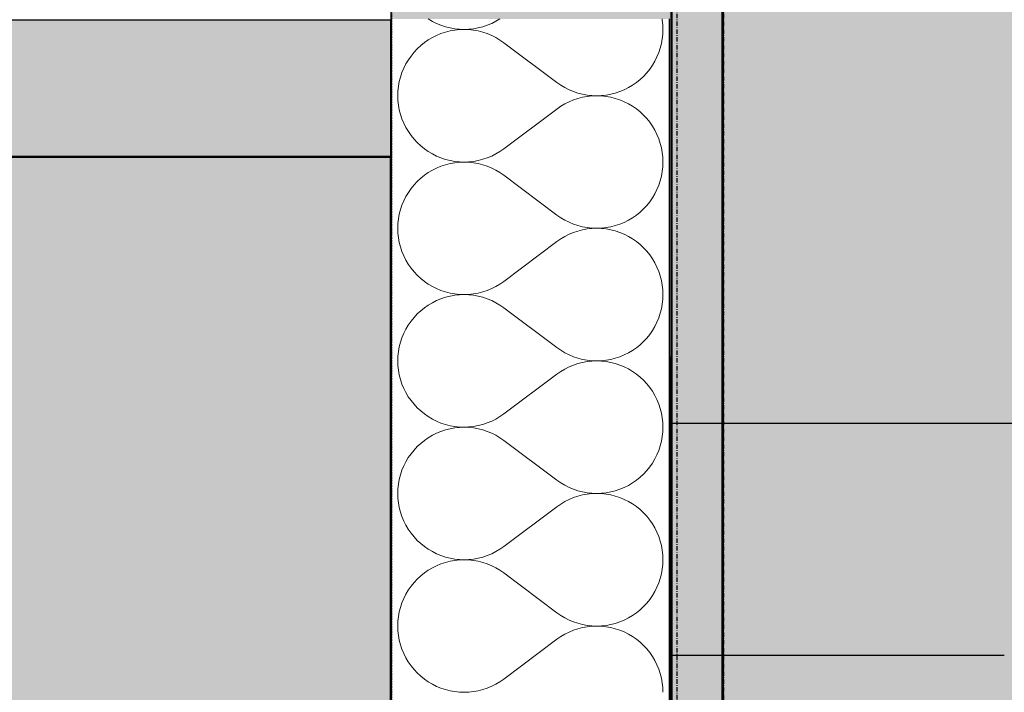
# Model space of a CAD drawing. Header units: millimetres. Extents: x -28761 to 4793, y -4271 to 20239.
# Tile 250 of 256: x -535 to 31, y 12152 to 12539. Entities that reach past the tile are written whole.
import ezdxf

# ---------------------------------------------------------------- set-up
doc = ezdxf.new("R2010")
doc.units = ezdxf.units.MM
doc.header["$MEASUREMENT"] = 0
for name, pattern in [('Wipeout_Contour', [1000, 0, -1000]), ('Čerchovaná M', [4.5, 2.5, -0.85, 0.3, -0.85]), ('čárkovaná 3', [1.5, 1, -0.5])]:
    doc.linetypes.add(name, pattern=pattern)
for name, color, linetype in [('5._POHLED ZÁPADNÍ_1_Konstrukce - nenosné', 7, 'Continuous'), ('5._POHLED ZÁPADNÍ_1_Konstrukce - nosné', 7, 'Continuous'), ('5._POHLED ZÁPADNÍ_1_Nové_Konstrukce - nenosné', 7, 'Continuous'), ('5._POHLED ZÁPADNÍ_1_Nové_Konstrukce - nosné', 7, 'Continuous'), ('5._POHLED ZÁPADNÍ_1_Nové_Popis', 7, 'Continuous'), ('5._POHLED ZÁPADNÍ_1_Nové_Situace - terén', 7, 'Continuous'), ('5._POHLED ZÁPADNÍ_1_Nové_Výplně - Povrchové', 7, 'Continuous'), ('5._POHLED ZÁPADNÍ_1_Nové_Výplně – Řezové', 7, 'Continuous'), ('5._POHLED ZÁPADNÍ_1_Výplně – Řezové', 7, 'Continuous')]:
    doc.layers.add(name, color=color, linetype=linetype)

# ---------------------------------------------------------------- blocks, each defined once
blk = doc.blocks.new('*X17', base_point=(-30186.65, -6515.26))
at = {"layer": '5._POHLED ZÁPADNÍ_1_Nové_Výplně – Řezové', "color": 21, "linetype": 'Continuous', "lineweight": 20, "true_color": 0xffaaaa}
for p, q in [((-300.26, 12539.38), (-297.92, 12537.99)), ((-261.39, 12538.01), (-259.05, 12539.41)), ((-165.78, 12538.76), (-165.9, 12539.44)), ((-297.92, 12537.99), (-295.49, 12536.78)), ((-295.49, 12536.78), (-292.97, 12535.74)), ((-292.97, 12535.74), (-290.39, 12534.88)), ((-290.39, 12534.88), (-287.76, 12534.21)), ((-287.76, 12534.21), (-285.08, 12533.72)), ((-285.08, 12533.72), (-282.37, 12533.44)), ((-276.94, 12533.44), (-274.23, 12533.73)), ((-274.23, 12533.73), (-271.55, 12534.22)), ((-271.55, 12534.22), (-268.92, 12534.89)), ((-268.92, 12534.89), (-266.34, 12535.75)), ((-266.34, 12535.75), (-263.83, 12536.8)), ((-263.83, 12536.8), (-261.39, 12538.01)), ((-165.49, 12536.06), (-165.78, 12538.76)), ((-165.39, 12533.34), (-165.49, 12536.06)), ((-297.92, 12528.69), (-300.26, 12527.3)), ((-295.49, 12529.91), (-297.92, 12528.69)), ((-292.97, 12530.94), (-295.49, 12529.91)), ((-290.39, 12531.8), (-292.97, 12530.94)), ((-287.76, 12532.47), (-290.39, 12531.8)), ((-285.08, 12532.96), (-287.76, 12532.47)), ((-282.37, 12533.24), (-285.08, 12532.96)), ((-282.37, 12533.44), (-279.65, 12533.34)), ((-279.65, 12533.34), (-282.37, 12533.24)), ((-279.65, 12533.34), (-276.94, 12533.44)), ((-276.94, 12533.24), (-279.65, 12533.34)), ((-274.23, 12532.95), (-276.94, 12533.24)), ((-271.55, 12532.46), (-274.23, 12532.95)), ((-268.92, 12531.79), (-271.55, 12532.46)), ((-266.34, 12530.93), (-268.92, 12531.79)), ((-263.83, 12529.88), (-266.34, 12530.93)), ((-261.39, 12528.66), (-263.83, 12529.88)), ((-259.06, 12527.27), (-261.39, 12528.66)), ((-165.78, 12527.91), (-165.49, 12530.62)), ((-165.49, 12530.62), (-165.39, 12533.34)), ((-304.62, 12524.04), (-306.61, 12522.19)), ((-302.5, 12525.75), (-304.62, 12524.04)), ((-300.26, 12527.3), (-302.5, 12525.75)), ((-256.82, 12525.72), (-259.06, 12527.27)), ((-226.35, 12502.86), (-256.82, 12525.72)), ((-167.8, 12520.02), (-166.94, 12522.6)), ((-166.94, 12522.6), (-166.26, 12525.24)), ((-166.26, 12525.24), (-165.78, 12527.91)), ((-310.17, 12518.08), (-311.72, 12515.85)), ((-308.46, 12520.2), (-310.17, 12518.08)), ((-306.61, 12522.19), (-308.46, 12520.2)), ((-170.06, 12515.07), (-168.84, 12517.51)), ((-168.84, 12517.51), (-167.8, 12520.02)), ((-314.33, 12511.08), (-315.37, 12508.56)), ((-313.11, 12513.51), (-314.33, 12511.08)), ((-311.72, 12515.85), (-313.11, 12513.51)), ((-173, 12510.5), (-171.45, 12512.73)), ((-171.45, 12512.73), (-170.06, 12515.07)), ((-316.23, 12505.98), (-316.9, 12503.35)), ((-315.37, 12508.56), (-316.23, 12505.98)), ((-178.55, 12504.54), (-176.56, 12506.39)), ((-176.56, 12506.39), (-174.71, 12508.38)), ((-174.71, 12508.38), (-173, 12510.5)), ((-317.39, 12500.67), (-317.68, 12497.96)), ((-316.9, 12503.35), (-317.39, 12500.67)), ((-226.35, 12502.86), (-224.11, 12501.31)), ((-224.11, 12501.31), (-221.77, 12499.92)), ((-221.77, 12499.92), (-219.34, 12498.7)), ((-187.68, 12498.68), (-185.25, 12499.89)), ((-185.25, 12499.89), (-182.91, 12501.28)), ((-182.91, 12501.28), (-180.67, 12502.83)), ((-180.67, 12502.83), (-178.55, 12504.54)), ((-317.68, 12497.96), (-317.77, 12495.25)), ((-317.77, 12495.25), (-317.68, 12492.53)), ((-219.34, 12498.7), (-216.83, 12497.66)), ((-216.83, 12497.66), (-214.25, 12496.79)), ((-214.25, 12496.79), (-211.61, 12496.12)), ((-211.61, 12494.37), (-214.25, 12493.69)), ((-211.61, 12496.12), (-208.94, 12495.63)), ((-208.94, 12494.85), (-211.61, 12494.37)), ((-208.94, 12495.63), (-206.23, 12495.34)), ((-206.23, 12495.14), (-208.94, 12494.85)), ((-206.23, 12495.34), (-203.51, 12495.24)), ((-203.51, 12495.24), (-206.23, 12495.14)), ((-203.51, 12495.24), (-200.79, 12495.34)), ((-200.79, 12495.15), (-203.51, 12495.24)), ((-200.79, 12495.34), (-198.09, 12495.63)), ((-198.09, 12494.86), (-200.79, 12495.15)), ((-198.09, 12495.63), (-195.41, 12496.11)), ((-195.41, 12494.38), (-198.09, 12494.86)), ((-195.41, 12496.11), (-192.78, 12496.78)), ((-192.78, 12493.71), (-195.41, 12494.38)), ((-192.78, 12496.78), (-190.19, 12497.64)), ((-190.19, 12497.64), (-187.68, 12498.68)), ((-317.68, 12492.53), (-317.39, 12489.82)), ((-317.39, 12489.82), (-316.9, 12487.14)), ((-224.11, 12489.18), (-226.35, 12487.62)), ((-221.77, 12490.57), (-224.11, 12489.18)), ((-219.34, 12491.79), (-221.77, 12490.57)), ((-216.83, 12492.83), (-219.34, 12491.79)), ((-214.25, 12493.69), (-216.83, 12492.83)), ((-190.19, 12492.85), (-192.78, 12493.71)), ((-187.68, 12491.81), (-190.19, 12492.85)), ((-185.25, 12490.59), (-187.68, 12491.81)), ((-182.91, 12489.2), (-185.25, 12490.59)), ((-180.67, 12487.65), (-182.91, 12489.2)), ((-316.9, 12487.14), (-316.23, 12484.51)), ((-316.23, 12484.51), (-315.37, 12481.93)), ((-226.35, 12487.62), (-256.82, 12464.77)), ((-178.55, 12485.95), (-180.67, 12487.65)), ((-176.56, 12484.09), (-178.55, 12485.95)), ((-174.71, 12482.1), (-176.56, 12484.09)), ((-315.37, 12481.93), (-314.33, 12479.41)), ((-314.33, 12479.41), (-313.11, 12476.98)), ((-173, 12479.98), (-174.71, 12482.1)), ((-171.45, 12477.75), (-173, 12479.98)), ((-170.06, 12475.41), (-171.45, 12477.75)), ((-313.11, 12476.98), (-311.72, 12474.64)), ((-311.72, 12474.64), (-310.17, 12472.41)), ((-310.17, 12472.41), (-308.46, 12470.29)), ((-168.84, 12472.98), (-170.06, 12475.41)), ((-167.8, 12470.46), (-168.84, 12472.98)), ((-308.46, 12470.29), (-306.61, 12468.3)), ((-306.61, 12468.3), (-304.62, 12466.45)), ((-304.62, 12466.45), (-302.5, 12464.74)), ((-166.94, 12467.88), (-167.8, 12470.46)), ((-166.27, 12465.25), (-166.94, 12467.88)), ((-302.5, 12464.74), (-300.26, 12463.19)), ((-300.26, 12463.19), (-297.92, 12461.8)), ((-297.92, 12461.8), (-295.49, 12460.59)), ((-295.49, 12460.59), (-292.98, 12459.55)), ((-266.34, 12459.56), (-263.83, 12460.6)), ((-263.83, 12460.6), (-261.4, 12461.82)), ((-261.4, 12461.82), (-259.06, 12463.21)), ((-259.06, 12463.21), (-256.82, 12464.77)), ((-165.78, 12462.57), (-166.27, 12465.25)), ((-165.49, 12459.87), (-165.78, 12462.57)), ((-292.98, 12454.75), (-295.49, 12453.71)), ((-292.98, 12459.55), (-290.39, 12458.69)), ((-290.39, 12455.61), (-292.98, 12454.75)), ((-290.39, 12458.69), (-287.76, 12458.02)), ((-287.76, 12456.28), (-290.39, 12455.61)), ((-287.76, 12458.02), (-285.08, 12457.53)), ((-285.08, 12456.77), (-287.76, 12456.28)), ((-285.08, 12457.53), (-282.38, 12457.25)), ((-282.38, 12457.05), (-285.08, 12456.77)), ((-282.38, 12457.25), (-279.66, 12457.15)), ((-279.66, 12457.15), (-282.38, 12457.05)), ((-279.66, 12457.15), (-276.94, 12457.25)), ((-276.94, 12457.05), (-279.66, 12457.15)), ((-276.94, 12457.25), (-274.23, 12457.54)), ((-274.23, 12456.76), (-276.94, 12457.05)), ((-274.23, 12457.54), (-271.56, 12458.03)), ((-271.56, 12456.27), (-274.23, 12456.76)), ((-271.56, 12458.03), (-268.92, 12458.7)), ((-268.92, 12455.6), (-271.56, 12456.27)), ((-268.92, 12458.7), (-266.34, 12459.56)), ((-266.34, 12454.74), (-268.92, 12455.6)), ((-263.83, 12453.69), (-266.34, 12454.74)), ((-165.39, 12457.15), (-165.49, 12459.87)), ((-165.49, 12454.43), (-165.39, 12457.15)), ((-302.5, 12449.56), (-304.62, 12447.85)), ((-300.26, 12451.11), (-302.5, 12449.56)), ((-297.92, 12452.5), (-300.26, 12451.11)), ((-295.49, 12453.71), (-297.92, 12452.5)), ((-261.4, 12452.47), (-263.83, 12453.69)), ((-259.06, 12451.08), (-261.4, 12452.47)), ((-256.82, 12449.53), (-259.06, 12451.08)), ((-226.35, 12426.67), (-256.82, 12449.53)), ((-166.94, 12446.41), (-166.27, 12449.05)), ((-166.27, 12449.05), (-165.78, 12451.72)), ((-165.78, 12451.72), (-165.49, 12454.43)), ((-308.46, 12444.01), (-310.17, 12441.89)), ((-306.61, 12446), (-308.46, 12444.01)), ((-304.62, 12447.85), (-306.61, 12446)), ((-168.84, 12441.32), (-167.8, 12443.83)), ((-167.8, 12443.83), (-166.94, 12446.41)), ((-311.72, 12439.66), (-313.11, 12437.32)), ((-310.17, 12441.89), (-311.72, 12439.66)), ((-171.45, 12436.54), (-170.06, 12438.88)), ((-170.06, 12438.88), (-168.84, 12441.32)), ((-315.37, 12432.37), (-316.23, 12429.79)), ((-314.33, 12434.89), (-315.37, 12432.37)), ((-313.11, 12437.32), (-314.33, 12434.89)), ((-176.56, 12430.2), (-174.71, 12432.19)), ((-174.71, 12432.19), (-173, 12434.31)), ((-173, 12434.31), (-171.45, 12436.54)), ((-316.91, 12427.16), (-317.39, 12424.48)), ((-316.23, 12429.79), (-316.91, 12427.16)), ((-226.35, 12426.67), (-224.11, 12425.12)), ((-182.91, 12425.09), (-180.67, 12426.64)), ((-180.67, 12426.64), (-178.55, 12428.35)), ((-178.55, 12428.35), (-176.56, 12430.2)), ((-317.68, 12421.77), (-317.78, 12419.06)), ((-317.39, 12424.48), (-317.68, 12421.77)), ((-224.11, 12425.12), (-221.78, 12423.73)), ((-221.78, 12423.73), (-219.34, 12422.51)), ((-219.34, 12422.51), (-216.83, 12421.47)), ((-216.83, 12421.47), (-214.25, 12420.6)), ((-214.25, 12420.6), (-211.62, 12419.93)), ((-195.41, 12419.92), (-192.78, 12420.59)), ((-192.78, 12420.59), (-190.2, 12421.45)), ((-190.2, 12421.45), (-187.68, 12422.49)), ((-187.68, 12422.49), (-185.25, 12423.7)), ((-185.25, 12423.7), (-182.91, 12425.09)), ((-317.78, 12419.06), (-317.68, 12416.34)), ((-317.68, 12416.34), (-317.39, 12413.63)), ((-219.34, 12415.6), (-221.78, 12414.38)), ((-216.83, 12416.64), (-219.34, 12415.6)), ((-214.25, 12417.5), (-216.83, 12416.64)), ((-211.62, 12418.18), (-214.25, 12417.5)), ((-211.62, 12419.93), (-208.94, 12419.44)), ((-208.94, 12418.66), (-211.62, 12418.18)), ((-208.94, 12419.44), (-206.23, 12419.15)), ((-206.23, 12418.95), (-208.94, 12418.66)), ((-206.23, 12419.15), (-203.52, 12419.05)), ((-203.52, 12419.05), (-206.23, 12418.95)), ((-203.52, 12419.05), (-200.8, 12419.15)), ((-200.8, 12418.96), (-203.52, 12419.05)), ((-200.8, 12419.15), (-198.09, 12419.44)), ((-198.09, 12418.67), (-200.8, 12418.96)), ((-198.09, 12419.44), (-195.41, 12419.92)), ((-195.41, 12418.19), (-198.09, 12418.67)), ((-192.78, 12417.51), (-195.41, 12418.19)), ((-190.2, 12416.66), (-192.78, 12417.51)), ((-187.68, 12415.62), (-190.2, 12416.66)), ((-185.25, 12414.4), (-187.68, 12415.62)), ((-317.39, 12413.63), (-316.91, 12410.95)), ((-316.91, 12410.95), (-316.23, 12408.32)), ((-226.35, 12411.43), (-256.83, 12388.58)), ((-224.12, 12412.99), (-226.35, 12411.43)), ((-221.78, 12414.38), (-224.12, 12412.99)), ((-182.91, 12413.01), (-185.25, 12414.4)), ((-180.67, 12411.46), (-182.91, 12413.01)), ((-178.55, 12409.76), (-180.67, 12411.46)), ((-176.56, 12407.9), (-178.55, 12409.76)), ((-316.23, 12408.32), (-315.37, 12405.74)), ((-315.37, 12405.74), (-314.33, 12403.22)), ((-174.71, 12405.91), (-176.56, 12407.9)), ((-173, 12403.79), (-174.71, 12405.91)), ((-171.45, 12401.56), (-173, 12403.79)), ((-314.33, 12403.22), (-313.11, 12400.79)), ((-313.11, 12400.79), (-311.73, 12398.45)), ((-311.73, 12398.45), (-310.17, 12396.22)), ((-170.06, 12399.22), (-171.45, 12401.56)), ((-168.84, 12396.79), (-170.06, 12399.22)), ((-310.17, 12396.22), (-308.47, 12394.1)), ((-308.47, 12394.1), (-306.61, 12392.11)), ((-167.8, 12394.27), (-168.84, 12396.79)), ((-166.94, 12391.69), (-167.8, 12394.27)), ((-306.61, 12392.11), (-304.62, 12390.26)), ((-304.62, 12390.26), (-302.5, 12388.55)), ((-302.5, 12388.55), (-300.27, 12387)), ((-300.27, 12387), (-297.92, 12385.61)), ((-261.4, 12385.63), (-259.06, 12387.02)), ((-259.06, 12387.02), (-256.83, 12388.58)), ((-166.27, 12389.06), (-166.94, 12391.69)), ((-165.78, 12386.38), (-166.27, 12389.06)), ((-297.92, 12385.61), (-295.49, 12384.39)), ((-295.49, 12384.39), (-292.98, 12383.35)), ((-292.98, 12383.35), (-290.4, 12382.5)), ((-290.4, 12382.5), (-287.76, 12381.83)), ((-287.76, 12381.83), (-285.08, 12381.34)), ((-285.08, 12381.34), (-282.38, 12381.05)), ((-282.38, 12381.05), (-279.66, 12380.96)), ((-279.66, 12380.96), (-282.38, 12380.86)), ((-279.66, 12380.96), (-276.94, 12381.06)), ((-276.94, 12380.86), (-279.66, 12380.96)), ((-276.94, 12381.06), (-274.23, 12381.35)), ((-274.23, 12381.35), (-271.56, 12381.84)), ((-271.56, 12381.84), (-268.92, 12382.51)), ((-268.92, 12382.51), (-266.34, 12383.37)), ((-266.34, 12383.37), (-263.83, 12384.41)), ((-263.83, 12384.41), (-261.4, 12385.63)), ((-165.49, 12383.68), (-165.78, 12386.38)), ((-165.4, 12380.96), (-165.49, 12383.68)), ((-165.49, 12378.24), (-165.4, 12380.96)), ((-297.93, 12376.31), (-300.27, 12374.92)), ((-295.49, 12377.52), (-297.93, 12376.31)), ((-292.98, 12378.56), (-295.49, 12377.52)), ((-290.4, 12379.42), (-292.98, 12378.56)), ((-287.76, 12380.09), (-290.4, 12379.42)), ((-285.08, 12380.57), (-287.76, 12380.09)), ((-282.38, 12380.86), (-285.08, 12380.57)), ((-274.23, 12380.57), (-276.94, 12380.86)), ((-271.56, 12380.08), (-274.23, 12380.57)), ((-268.92, 12379.41), (-271.56, 12380.08)), ((-266.34, 12378.55), (-268.92, 12379.41)), ((-263.83, 12377.5), (-266.34, 12378.55)), ((-261.4, 12376.28), (-263.83, 12377.5)), ((-259.06, 12374.89), (-261.4, 12376.28)), ((-166.27, 12372.86), (-165.78, 12375.53)), ((-165.78, 12375.53), (-165.49, 12378.24)), ((-306.61, 12369.81), (-308.47, 12367.82)), ((-304.62, 12371.66), (-306.61, 12369.81)), ((-302.5, 12373.37), (-304.62, 12371.66)), ((-300.27, 12374.92), (-302.5, 12373.37)), ((-256.83, 12373.34), (-259.06, 12374.89)), ((-226.35, 12350.48), (-256.83, 12373.34)), ((-167.8, 12367.64), (-166.94, 12370.22)), ((-166.94, 12370.22), (-166.27, 12372.86)), ((-310.17, 12365.7), (-311.73, 12363.47)), ((-308.47, 12367.82), (-310.17, 12365.7)), ((-170.06, 12362.69), (-168.84, 12365.13)), ((-168.84, 12365.13), (-167.8, 12367.64)), ((-314.33, 12358.7), (-315.37, 12356.18)), ((-313.11, 12361.13), (-314.33, 12358.7)), ((-311.73, 12363.47), (-313.11, 12361.13)), ((-173, 12358.12), (-171.45, 12360.35)), ((-171.45, 12360.35), (-170.06, 12362.69)), ((-316.23, 12353.6), (-316.91, 12350.97)), ((-315.37, 12356.18), (-316.23, 12353.6)), ((-178.56, 12352.16), (-176.56, 12354.01)), ((-176.56, 12354.01), (-174.71, 12356)), ((-174.71, 12356), (-173, 12358.12)), ((-317.39, 12348.29), (-317.68, 12345.58)), ((-316.91, 12350.97), (-317.39, 12348.29)), ((-226.35, 12350.48), (-224.12, 12348.93)), ((-224.12, 12348.93), (-221.78, 12347.54)), ((-221.78, 12347.54), (-219.35, 12346.32)), ((-187.68, 12346.3), (-185.25, 12347.51)), ((-185.25, 12347.51), (-182.91, 12348.9)), ((-182.91, 12348.9), (-180.67, 12350.45)), ((-180.67, 12350.45), (-178.56, 12352.16)), ((-317.68, 12345.58), (-317.78, 12342.86)), ((-317.78, 12342.86), (-317.68, 12340.15)), ((-219.35, 12346.32), (-216.83, 12345.27)), ((-216.83, 12345.27), (-214.25, 12344.41)), ((-214.25, 12341.31), (-216.83, 12340.45)), ((-214.25, 12344.41), (-211.62, 12343.74)), ((-211.62, 12341.99), (-214.25, 12341.31)), ((-211.62, 12343.74), (-208.94, 12343.25)), ((-208.94, 12342.47), (-211.62, 12341.99)), ((-208.94, 12343.25), (-206.24, 12342.96)), ((-206.24, 12342.76), (-208.94, 12342.47)), ((-206.24, 12342.96), (-203.52, 12342.86)), ((-203.52, 12342.86), (-206.24, 12342.76)), ((-203.52, 12342.86), (-200.8, 12342.96)), ((-200.8, 12342.77), (-203.52, 12342.86)), ((-200.8, 12342.96), (-198.09, 12343.25)), ((-198.09, 12342.48), (-200.8, 12342.77)), ((-198.09, 12343.25), (-195.42, 12343.73)), ((-195.42, 12342), (-198.09, 12342.48)), ((-195.42, 12343.73), (-192.78, 12344.4)), ((-192.78, 12341.32), (-195.42, 12342)), ((-192.78, 12344.4), (-190.2, 12345.26)), ((-190.2, 12340.47), (-192.78, 12341.32)), ((-190.2, 12345.26), (-187.68, 12346.3)), ((-317.68, 12340.15), (-317.39, 12337.44)), ((-317.39, 12337.44), (-316.91, 12334.76)), ((-224.12, 12336.8), (-226.35, 12335.24)), ((-221.78, 12338.19), (-224.12, 12336.8)), ((-219.35, 12339.41), (-221.78, 12338.19)), ((-216.83, 12340.45), (-219.35, 12339.41)), ((-187.68, 12339.43), (-190.2, 12340.47)), ((-185.25, 12338.21), (-187.68, 12339.43)), ((-182.91, 12336.82), (-185.25, 12338.21)), ((-180.67, 12335.27), (-182.91, 12336.82)), ((-316.91, 12334.76), (-316.23, 12332.13)), ((-316.23, 12332.13), (-315.38, 12329.55)), ((-226.35, 12335.24), (-256.83, 12312.39)), ((-178.56, 12333.57), (-180.67, 12335.27)), ((-176.56, 12331.71), (-178.56, 12333.57)), ((-174.71, 12329.72), (-176.56, 12331.71)), ((-315.38, 12329.55), (-314.33, 12327.03)), ((-314.33, 12327.03), (-313.12, 12324.6)), ((-313.12, 12324.6), (-311.73, 12322.26)), ((-173, 12327.6), (-174.71, 12329.72)), ((-171.45, 12325.37), (-173, 12327.6)), ((-170.06, 12323.03), (-171.45, 12325.37)), ((-311.73, 12322.26), (-310.17, 12320.03)), ((-310.17, 12320.03), (-308.47, 12317.91)), ((-168.84, 12320.6), (-170.06, 12323.03)), ((-167.8, 12318.08), (-168.84, 12320.6)), ((-308.47, 12317.91), (-306.61, 12315.92)), ((-306.61, 12315.92), (-304.62, 12314.07)), ((-304.62, 12314.07), (-302.5, 12312.36)), ((-166.94, 12315.5), (-167.8, 12318.08)), ((-166.27, 12312.87), (-166.94, 12315.5)), ((-302.5, 12312.36), (-300.27, 12310.81)), ((-300.27, 12310.81), (-297.93, 12309.42)), ((-297.93, 12309.42), (-295.49, 12308.2)), ((-295.49, 12308.2), (-292.98, 12307.16)), ((-266.34, 12307.18), (-263.83, 12308.22)), ((-263.83, 12308.22), (-261.4, 12309.44)), ((-261.4, 12309.44), (-259.06, 12310.83)), ((-259.06, 12310.83), (-256.83, 12312.39)), ((-165.79, 12310.19), (-166.27, 12312.87)), ((-165.5, 12307.48), (-165.79, 12310.19)), ((-165.4, 12304.77), (-165.5, 12307.48)), ((-292.98, 12302.37), (-295.49, 12301.33)), ((-292.98, 12307.16), (-290.4, 12306.31)), ((-290.4, 12303.23), (-292.98, 12302.37)), ((-290.4, 12306.31), (-287.76, 12305.63)), ((-287.76, 12303.9), (-290.4, 12303.23)), ((-287.76, 12305.63), (-285.08, 12305.15)), ((-285.08, 12304.38), (-287.76, 12303.9)), ((-285.08, 12305.15), (-282.38, 12304.86)), ((-282.38, 12304.67), (-285.08, 12304.38)), ((-282.38, 12304.86), (-279.66, 12304.77)), ((-279.66, 12304.77), (-282.38, 12304.67)), ((-279.66, 12304.77), (-276.94, 12304.87)), ((-276.94, 12304.67), (-279.66, 12304.77)), ((-276.94, 12304.87), (-274.24, 12305.16)), ((-274.24, 12304.38), (-276.94, 12304.67)), ((-274.24, 12305.16), (-271.56, 12305.64)), ((-271.56, 12303.89), (-274.24, 12304.38)), ((-271.56, 12305.64), (-268.92, 12306.32)), ((-268.92, 12303.22), (-271.56, 12303.89)), ((-268.92, 12306.32), (-266.34, 12307.18)), ((-266.34, 12302.36), (-268.92, 12303.22)), ((-263.83, 12301.31), (-266.34, 12302.36)), ((-165.79, 12299.34), (-165.5, 12302.05)), ((-165.5, 12302.05), (-165.4, 12304.77)), ((-302.5, 12297.18), (-304.62, 12295.47)), ((-300.27, 12298.73), (-302.5, 12297.18)), ((-297.93, 12300.12), (-300.27, 12298.73)), ((-295.49, 12301.33), (-297.93, 12300.12)), ((-261.4, 12300.09), (-263.83, 12301.31)), ((-259.06, 12298.7), (-261.4, 12300.09)), ((-256.83, 12297.15), (-259.06, 12298.7)), ((-226.35, 12274.29), (-256.83, 12297.15)), ((-166.94, 12294.03), (-166.27, 12296.66)), ((-166.27, 12296.66), (-165.79, 12299.34)), ((-308.47, 12291.63), (-310.18, 12289.51)), ((-306.61, 12293.62), (-308.47, 12291.63)), ((-304.62, 12295.47), (-306.61, 12293.62)), ((-168.84, 12288.93), (-167.8, 12291.45)), ((-167.8, 12291.45), (-166.94, 12294.03)), ((-313.12, 12284.94), (-314.33, 12282.51)), ((-311.73, 12287.28), (-313.12, 12284.94)), ((-310.18, 12289.51), (-311.73, 12287.28)), ((-171.45, 12284.16), (-170.06, 12286.5)), ((-170.06, 12286.5), (-168.84, 12288.93)), ((-315.38, 12279.99), (-316.24, 12277.41)), ((-314.33, 12282.51), (-315.38, 12279.99)), ((-176.57, 12277.82), (-174.71, 12279.81)), ((-174.71, 12279.81), (-173, 12281.93)), ((-173, 12281.93), (-171.45, 12284.16)), ((-316.91, 12274.78), (-317.39, 12272.1)), ((-316.24, 12277.41), (-316.91, 12274.78)), ((-226.35, 12274.29), (-224.12, 12272.74)), ((-182.91, 12272.71), (-180.68, 12274.26)), ((-180.68, 12274.26), (-178.56, 12275.97)), ((-178.56, 12275.97), (-176.57, 12277.82)), ((-317.68, 12269.39), (-317.78, 12266.67)), ((-317.39, 12272.1), (-317.68, 12269.39)), ((-224.12, 12272.74), (-221.78, 12271.35)), ((-221.78, 12271.35), (-219.35, 12270.13)), ((-219.35, 12270.13), (-216.84, 12269.08)), ((-216.84, 12269.08), (-214.26, 12268.22)), ((-214.26, 12268.22), (-211.62, 12267.55)), ((-195.42, 12267.54), (-192.78, 12268.21)), ((-192.78, 12268.21), (-190.2, 12269.07)), ((-190.2, 12269.07), (-187.69, 12270.11)), ((-187.69, 12270.11), (-185.25, 12271.32)), ((-185.25, 12271.32), (-182.91, 12272.71)), ((-317.78, 12266.67), (-317.68, 12263.96)), ((-317.68, 12263.96), (-317.39, 12261.25)), ((-219.35, 12263.22), (-221.78, 12262)), ((-216.84, 12264.26), (-219.35, 12263.22)), ((-214.26, 12265.12), (-216.84, 12264.26)), ((-211.62, 12265.8), (-214.26, 12265.12)), ((-211.62, 12267.55), (-208.94, 12267.06)), ((-208.94, 12266.28), (-211.62, 12265.8)), ((-208.94, 12267.06), (-206.24, 12266.77)), ((-206.24, 12266.57), (-208.94, 12266.28)), ((-206.24, 12266.77), (-203.52, 12266.67)), ((-203.52, 12266.67), (-206.24, 12266.57)), ((-203.52, 12266.67), (-200.8, 12266.77)), ((-200.8, 12266.58), (-203.52, 12266.67)), ((-200.8, 12266.77), (-198.1, 12267.06)), ((-198.1, 12266.29), (-200.8, 12266.58)), ((-198.1, 12267.06), (-195.42, 12267.54)), ((-195.42, 12265.81), (-198.1, 12266.29)), ((-192.78, 12265.13), (-195.42, 12265.81)), ((-190.2, 12264.28), (-192.78, 12265.13)), ((-187.69, 12263.24), (-190.2, 12264.28)), ((-185.25, 12262.02), (-187.69, 12263.24)), ((-317.39, 12261.25), (-316.91, 12258.57)), ((-316.91, 12258.57), (-316.24, 12255.94)), ((-226.35, 12259.05), (-256.83, 12236.2)), ((-224.12, 12260.61), (-226.35, 12259.05)), ((-221.78, 12262), (-224.12, 12260.61)), ((-182.91, 12260.63), (-185.25, 12262.02)), ((-180.68, 12259.08), (-182.91, 12260.63)), ((-178.56, 12257.37), (-180.68, 12259.08)), ((-176.57, 12255.52), (-178.56, 12257.37)), ((-316.24, 12255.94), (-315.38, 12253.36)), ((-315.38, 12253.36), (-314.34, 12250.84)), ((-314.34, 12250.84), (-313.12, 12248.41)), ((-174.71, 12253.53), (-176.57, 12255.52)), ((-173, 12251.41), (-174.71, 12253.53)), ((-171.45, 12249.18), (-173, 12251.41)), ((-313.12, 12248.41), (-311.73, 12246.07)), ((-311.73, 12246.07), (-310.18, 12243.84)), ((-170.06, 12246.84), (-171.45, 12249.18)), ((-168.85, 12244.41), (-170.06, 12246.84)), ((-310.18, 12243.84), (-308.47, 12241.72)), ((-308.47, 12241.72), (-306.61, 12239.73)), ((-306.61, 12239.73), (-304.62, 12237.87)), ((-167.8, 12241.89), (-168.85, 12244.41)), ((-166.94, 12239.31), (-167.8, 12241.89)), ((-304.62, 12237.87), (-302.5, 12236.17)), ((-302.5, 12236.17), (-300.27, 12234.62)), ((-300.27, 12234.62), (-297.93, 12233.23)), ((-261.4, 12233.25), (-259.06, 12234.64)), ((-259.06, 12234.64), (-256.83, 12236.2)), ((-166.27, 12236.68), (-166.94, 12239.31)), ((-165.79, 12234), (-166.27, 12236.68)), ((-165.5, 12231.29), (-165.79, 12234)), ((-297.93, 12233.23), (-295.5, 12232.01)), ((-295.5, 12232.01), (-292.98, 12230.97)), ((-292.98, 12230.97), (-290.4, 12230.12)), ((-290.4, 12230.12), (-287.76, 12229.44)), ((-287.76, 12229.44), (-285.09, 12228.96)), ((-285.09, 12228.19), (-287.76, 12227.71)), ((-285.09, 12228.96), (-282.38, 12228.67)), ((-282.38, 12228.48), (-285.09, 12228.19)), ((-282.38, 12228.67), (-279.66, 12228.58)), ((-279.66, 12228.58), (-282.38, 12228.48)), ((-279.66, 12228.58), (-276.94, 12228.68)), ((-276.94, 12228.48), (-279.66, 12228.58)), ((-276.94, 12228.68), (-274.24, 12228.97)), ((-274.24, 12228.19), (-276.94, 12228.48)), ((-274.24, 12228.97), (-271.56, 12229.45)), ((-271.56, 12227.7), (-274.24, 12228.19)), ((-271.56, 12229.45), (-268.93, 12230.13)), ((-268.93, 12230.13), (-266.35, 12230.99)), ((-266.35, 12230.99), (-263.83, 12232.03)), ((-263.83, 12232.03), (-261.4, 12233.25)), ((-165.4, 12228.58), (-165.5, 12231.29)), ((-165.5, 12225.86), (-165.4, 12228.58)), ((-300.27, 12222.54), (-302.5, 12220.99)), ((-297.93, 12223.93), (-300.27, 12222.54)), ((-295.5, 12225.14), (-297.93, 12223.93)), ((-292.98, 12226.18), (-295.5, 12225.14)), ((-290.4, 12227.04), (-292.98, 12226.18)), ((-287.76, 12227.71), (-290.4, 12227.04)), ((-268.93, 12227.03), (-271.56, 12227.7)), ((-266.35, 12226.17), (-268.93, 12227.03)), ((-263.83, 12225.12), (-266.35, 12226.17)), ((-261.4, 12223.9), (-263.83, 12225.12)), ((-259.06, 12222.51), (-261.4, 12223.9)), ((-256.83, 12220.96), (-259.06, 12222.51)), ((-166.27, 12220.47), (-165.79, 12223.15)), ((-165.79, 12223.15), (-165.5, 12225.86)), ((-306.62, 12217.43), (-308.47, 12215.44)), ((-304.62, 12219.28), (-306.62, 12217.43)), ((-302.5, 12220.99), (-304.62, 12219.28)), ((-226.35, 12198.1), (-256.83, 12220.96)), ((-167.8, 12215.26), (-166.95, 12217.84)), ((-166.95, 12217.84), (-166.27, 12220.47)), ((-310.18, 12213.32), (-311.73, 12211.09)), ((-308.47, 12215.44), (-310.18, 12213.32)), ((-170.06, 12210.31), (-168.85, 12212.74)), ((-168.85, 12212.74), (-167.8, 12215.26)), ((-314.34, 12206.32), (-315.38, 12203.8)), ((-313.12, 12208.75), (-314.34, 12206.32)), ((-311.73, 12211.09), (-313.12, 12208.75)), ((-174.71, 12203.62), (-173.01, 12205.74)), ((-173.01, 12205.74), (-171.45, 12207.97)), ((-171.45, 12207.97), (-170.06, 12210.31)), ((-316.24, 12201.22), (-316.91, 12198.58)), ((-315.38, 12203.8), (-316.24, 12201.22)), ((-178.56, 12199.78), (-176.57, 12201.63)), ((-176.57, 12201.63), (-174.71, 12203.62)), ((-317.39, 12195.91), (-317.69, 12193.2)), ((-316.91, 12198.58), (-317.39, 12195.91)), ((-226.35, 12198.1), (-224.12, 12196.55)), ((-224.12, 12196.55), (-221.78, 12195.16)), ((-221.78, 12195.16), (-219.35, 12193.94)), ((-187.69, 12193.92), (-185.25, 12195.13)), ((-185.25, 12195.13), (-182.91, 12196.52)), ((-182.91, 12196.52), (-180.68, 12198.07)), ((-180.68, 12198.07), (-178.56, 12199.78)), ((-317.69, 12193.2), (-317.78, 12190.48)), ((-317.78, 12190.48), (-317.69, 12187.76)), ((-219.35, 12193.94), (-216.84, 12192.89)), ((-216.84, 12192.89), (-214.26, 12192.03)), ((-214.26, 12188.93), (-216.84, 12188.07)), ((-214.26, 12192.03), (-211.62, 12191.36)), ((-211.62, 12189.6), (-214.26, 12188.93)), ((-211.62, 12191.36), (-208.94, 12190.87)), ((-208.94, 12190.09), (-211.62, 12189.6)), ((-208.94, 12190.87), (-206.24, 12190.58)), ((-206.24, 12190.38), (-208.94, 12190.09)), ((-206.24, 12190.58), (-203.52, 12190.48)), ((-203.52, 12190.48), (-206.24, 12190.38)), ((-203.52, 12190.48), (-200.8, 12190.58)), ((-200.8, 12190.39), (-203.52, 12190.48)), ((-200.8, 12190.58), (-198.1, 12190.87)), ((-198.1, 12190.1), (-200.8, 12190.39)), ((-198.1, 12190.87), (-195.42, 12191.35)), ((-195.42, 12189.61), (-198.1, 12190.1)), ((-195.42, 12191.35), (-192.78, 12192.02)), ((-192.78, 12188.94), (-195.42, 12189.61)), ((-192.78, 12192.02), (-190.2, 12192.88)), ((-190.2, 12188.09), (-192.78, 12188.94)), ((-190.2, 12192.88), (-187.69, 12193.92)), ((-317.69, 12187.76), (-317.39, 12185.06)), ((-317.39, 12185.06), (-316.91, 12182.38)), ((-224.12, 12184.42), (-226.35, 12182.86)), ((-221.78, 12185.81), (-224.12, 12184.42)), ((-219.35, 12187.03), (-221.78, 12185.81)), ((-216.84, 12188.07), (-219.35, 12187.03)), ((-187.69, 12187.05), (-190.2, 12188.09)), ((-185.25, 12185.83), (-187.69, 12187.05)), ((-182.91, 12184.44), (-185.25, 12185.83)), ((-180.68, 12182.89), (-182.91, 12184.44)), ((-178.56, 12181.18), (-180.68, 12182.89)), ((-316.91, 12182.38), (-316.24, 12179.75)), ((-316.24, 12179.75), (-315.38, 12177.17)), ((-226.35, 12182.86), (-256.83, 12160.01)), ((-176.57, 12179.33), (-178.56, 12181.18)), ((-174.71, 12177.34), (-176.57, 12179.33)), ((-173.01, 12175.22), (-174.71, 12177.34)), ((-315.38, 12177.17), (-314.34, 12174.65)), ((-314.34, 12174.65), (-313.12, 12172.22)), ((-313.12, 12172.22), (-311.73, 12169.88)), ((-171.45, 12172.99), (-173.01, 12175.22)), ((-170.07, 12170.65), (-171.45, 12172.99)), ((-311.73, 12169.88), (-310.18, 12167.65)), ((-310.18, 12167.65), (-308.47, 12165.53)), ((-168.85, 12168.22), (-170.07, 12170.65)), ((-167.81, 12165.7), (-168.85, 12168.22)), ((-308.47, 12165.53), (-306.62, 12163.54)), ((-306.62, 12163.54), (-304.62, 12161.68)), ((-304.62, 12161.68), (-302.51, 12159.98)), ((-166.95, 12163.12), (-167.81, 12165.7)), ((-166.27, 12160.49), (-166.95, 12163.12)), ((-165.79, 12157.81), (-166.27, 12160.49)), ((-302.51, 12159.98), (-300.27, 12158.43)), ((-300.27, 12158.43), (-297.93, 12157.04)), ((-297.93, 12157.04), (-295.5, 12155.82)), ((-295.5, 12155.82), (-292.98, 12154.78)), ((-292.98, 12154.78), (-290.4, 12153.93)), ((-268.93, 12153.94), (-266.35, 12154.8)), ((-266.35, 12154.8), (-263.83, 12155.84)), ((-263.83, 12155.84), (-261.4, 12157.06)), ((-261.4, 12157.06), (-259.06, 12158.45)), ((-259.06, 12158.45), (-256.83, 12160.01)), ((-165.5, 12155.1), (-165.79, 12157.81)), ((-165.4, 12152.38), (-165.5, 12155.1)), ((-290.4, 12153.93), (-287.77, 12153.25)), ((-287.77, 12153.25), (-285.09, 12152.77)), ((-285.09, 12152.77), (-282.38, 12152.48)), ((-282.38, 12152.48), (-279.66, 12152.39)), ((-279.66, 12152.39), (-276.94, 12152.49)), ((-276.94, 12152.49), (-274.24, 12152.78)), ((-274.24, 12152.78), (-271.56, 12153.26)), ((-271.56, 12153.26), (-268.93, 12153.94))]:
    blk.add_line(p, q, dxfattribs=at)

msp = doc.modelspace()

# ---------------------------------------------------------------- hatches: boundary and pattern name
at = {"layer": '5._POHLED ZÁPADNÍ_1_Nové_Výplně - Povrchové', "linetype": 'Continuous', "lineweight": 0, "true_color": 0xfed4d4}
for points in [[(-321.69, 8564.05), (948.31, 8564.05), (948.31, 13540.8), (-321.69, 13540.8)], [(-321.88, 8839.09), (948.31, 8839.09), (948.31, 12306.81), (-321.88, 12306.81)]]:
    msp.add_hatch(color=254, dxfattribs=at).paths.add_polyline_path(points)
at = {"layer": '5._POHLED ZÁPADNÍ_1_Nové_Výplně – Řezové', "linetype": 'Continuous', "lineweight": 0, "true_color": 0xf2b2b2}
msp.add_hatch(color=9, dxfattribs=at).paths.add_polyline_path([(-821.69, 12460.11), (-321.69, 12460.11), (-321.69, 12538.95), (-821.69, 12538.95)])
at = {"layer": '5._POHLED ZÁPADNÍ_1_Výplně – Řezové', "linetype": 'Continuous', "lineweight": 13}
msp.add_hatch(color=254, dxfattribs=at).paths.add_polyline_path([(-821.69, 12460.11), (-821.69, 10972.27), (-701.69, 10972.27), (-321.69, 10972.27), (-321.69, 12460.11)])

# ---------------------------------------------------------------- linework, layer by layer
at = {"layer": '5._POHLED ZÁPADNÍ_1_Konstrukce - nosné', "color": 7, "linetype": 'Continuous', "lineweight": 50}
for p, q in [((-471.69, 12460.11), (-821.69, 12460.11)), ((-421.69, 12460.11), (-471.69, 12460.11)), ((-321.69, 12460.11), (-421.69, 12460.11))]:
    msp.add_line(p, q, dxfattribs=at)
at = {"layer": '5._POHLED ZÁPADNÍ_1_Konstrukce - nosné', "color": 7, "linetype": 'Continuous', "lineweight": 50, "flags": 128}
msp.add_lwpolyline([(-321.69, 10972.27), (-321.69, 12460.11)], dxfattribs=at)
at = {"layer": '5._POHLED ZÁPADNÍ_1_Nové_Konstrukce - nenosné', "color": 1, "linetype": 'Continuous', "lineweight": 25}
msp.add_line((-159.84, 14214.63), (-161.69, 11214.63), dxfattribs=at)
at = {"layer": '5._POHLED ZÁPADNÍ_1_Nové_Konstrukce - nenosné', "color": 1, "linetype": 'Continuous', "lineweight": 25, "flags": 128}
for points in [[(-321.69, 8564.05), (948.31, 8564.05), (948.31, 13540.8), (-321.69, 13540.8)], [(-321.88, 8839.09), (948.31, 8839.09), (948.31, 12306.81), (-321.88, 12306.81)]]:
    msp.add_lwpolyline(points, close=True, dxfattribs=at)
for points in [[(-821.69, 12538.95), (-321.69, 12538.95)], [(-321.69, 12460.11), (-321.69, 12538.95)]]:
    msp.add_lwpolyline(points, dxfattribs=at)
at = {"layer": '5._POHLED ZÁPADNÍ_1_Nové_Konstrukce - nosné', "color": 1, "linetype": 'Čerchovaná M', "lineweight": 25}
for p, q in [((-130.77, 18117.85), (-130.77, 194.27)), ((-130.68, 18117.85), (-130.68, 194.27))]:
    msp.add_line(p, q, dxfattribs=at)
at = {"layer": '5._POHLED ZÁPADNÍ_1_Nové_Konstrukce - nosné', "color": 1, "linetype": 'Čerchovaná M', "lineweight": 25, "flags": 128}
for points in [[(-157.33, 18117.85), (-157.33, 194.27)], [(-130.59, 194.27), (-130.59, 18117.85)]]:
    msp.add_lwpolyline(points, dxfattribs=at)
at = {"layer": '5._POHLED ZÁPADNÍ_1_Nové_Situace - terén', "color": 1, "linetype": 'Continuous', "lineweight": 25}
msp.add_line((-131.53, 13952.35), (-131.53, 10997.25), dxfattribs=at)

# ---------------------------------------------------------------- next in the draw order: wipeouts: each hides what was drawn before it
at = {"color": 254, "linetype": 'Wipeout_Contour', "lineweight": 0, "ltscale": 59578.283116}
msp.add_wipeout([(-321.62, 10972.27), (-161.62, 10972.26), (-161.58, 12539.44), (-311.58, 12539.44), (-321.58, 12539.44)], dxfattribs=at).dxf.layer = '5._POHLED ZÁPADNÍ_1_Nové_Výplně – Řezové'

# ---------------------------------------------------------------- next in the draw order: linework, layer by layer
at = {"layer": '5._POHLED ZÁPADNÍ_1_Konstrukce - nenosné', "color": 7, "linetype": 'čárkovaná 3', "lineweight": 35}
msp.add_line((-321.45, 349.97), (-321.45, 17970.06), dxfattribs=at)
at = {"layer": '5._POHLED ZÁPADNÍ_1_Nové_Konstrukce - nosné', "color": 1, "linetype": 'Continuous', "lineweight": 25, "flags": 128}
for points in [[(-321.58, 12539.44), (-321.62, 10972.27)], [(-161.62, 10972.26), (-161.58, 12539.44)]]:
    msp.add_lwpolyline(points, dxfattribs=at)
at = {"layer": '5._POHLED ZÁPADNÍ_1_Nové_Popis', "color": 1, "linetype": 'Continuous', "lineweight": 25}
msp.add_line((-161.69, 12173.82), (30.78, 12173.82), dxfattribs=at)
at = {"layer": '5._POHLED ZÁPADNÍ_1_Nové_Situace - terén', "color": 1, "linetype": 'Continuous', "lineweight": 25}
msp.add_line((-160.03, 10997.25), (-160.03, 13952.35), dxfattribs=at)

# ---------------------------------------------------------------- next in the draw order: block references
at = {"layer": '5._POHLED ZÁPADNÍ_1_Konstrukce - nenosné', "color": 9, "linetype": 'Continuous', "lineweight": 13}
msp.add_blockref('*X17', (-30186.65, -6515.26), dxfattribs=at)

doc.saveas('drawing.dxf')
